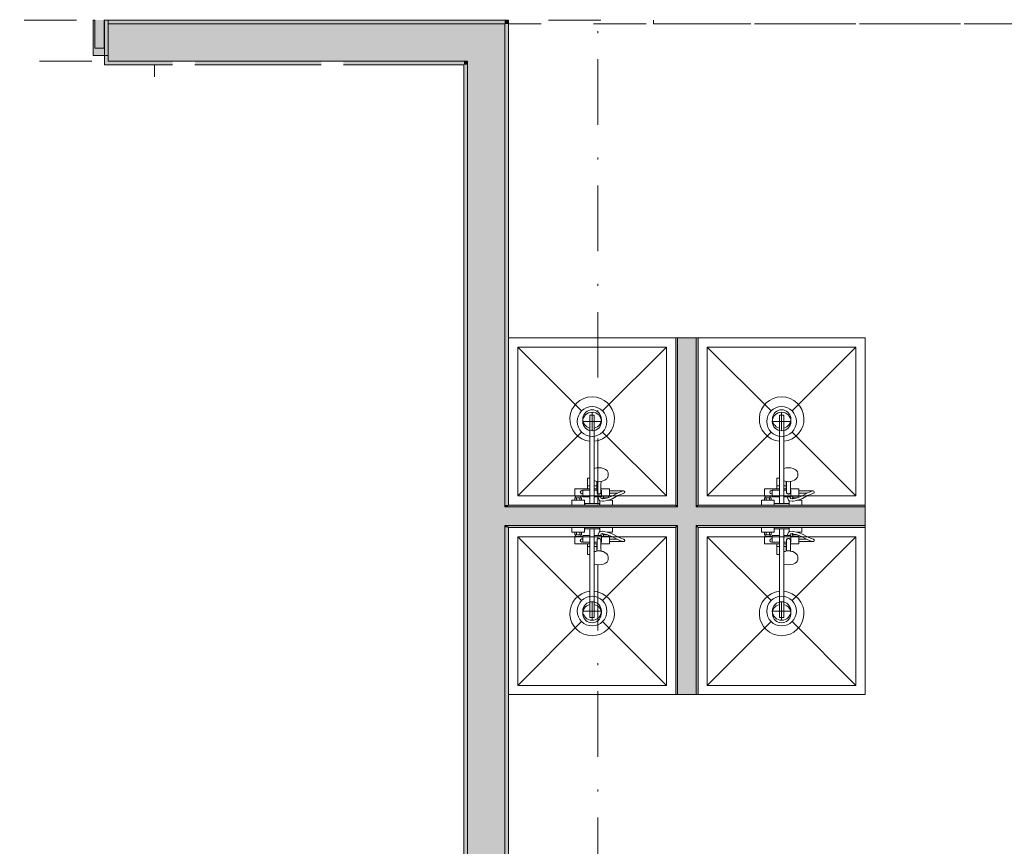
# Model space of a CAD drawing. Header units: millimetres. Extents: x 0 to 1184, y 0 to 836.
# Tile 11 of 66: x 320 to 373, y 469 to 514. Entities that reach past the tile are written whole.
import ezdxf
from ezdxf.xclip import XClip

# ---------------------------------------------------------------- set-up
doc = ezdxf.new("R2010")
doc.units = ezdxf.units.MM
doc.header["$MEASUREMENT"] = 0
doc.header["$XCLIPFRAME"] = 0
doc.linetypes.add('Штриховая', pattern=[5.644444, 2.822222, -2.822222])
doc.linetypes.add('Штрихпунктирная', pattern=[6.702778, 3.527778, -1.763889, 0, -1.411111])
for name, color, linetype in [('Интерьер - Оборудование', 7, 'Continuous'), ('Интерьер - Оборудование бань', 7, 'Continuous'), ('Интерьер - Сантехника', 7, 'Continuous'), ('Конструктив - Навесные Стены', 7, 'Continuous'), ('Конструктив - Стены Блок 100 нов', 7, 'Continuous'), ('Конструктив - Стены Блок 200 нов', 7, 'Continuous'), ('Элемент Модели - Зона', 7, 'Continuous'), ('Элемент Модели - Оси', 7, 'Continuous')]:
    doc.layers.add(name, color=color, linetype=linetype)

# ---------------------------------------------------------------- blocks, each defined once
blk = doc.blocks.new('Чертеж_4_4', base_point=(-278.479, 89.564))
at = {"layer": 'Конструктив - Навесные Стены', "linetype": 'Continuous', "lineweight": 0, "true_color": 0x000000}
for points in [[(324.375, 511.864), (325.175, 511.864), (325.175, 513.764), (324.375, 513.764)], [(324.459, 512.264), (324.959, 512.264), (324.959, 513.764), (324.459, 513.764)]]:
    blk.add_hatch(color=18, dxfattribs=at).paths.add_polyline_path(points)
at = {"layer": 'Конструктив - Стены Блок 100 нов', "linetype": 'Continuous', "lineweight": 0, "true_color": 0x000000}
for points in [[(355.721, 496.664), (355.721, 487.664), (355.821, 487.664), (355.821, 496.664)], [(355.821, 496.664), (355.821, 487.664), (356.821, 487.664), (356.821, 496.664)], [(356.921, 487.664), (356.921, 496.664), (356.821, 496.664), (356.821, 487.664)], [(346.521, 487.564), (346.521, 486.564), (346.721, 486.564), (346.721, 487.564)], [(355.721, 487.664), (346.721, 487.664), (346.721, 487.564), (355.721, 487.564)], [(355.821, 487.564), (346.721, 487.564), (346.721, 486.564), (355.821, 486.564)], [(355.821, 487.664), (355.721, 487.664), (355.721, 487.564), (355.821, 487.564)], [(356.821, 487.664), (355.821, 487.664), (355.821, 487.564), (356.821, 487.564)], [(356.821, 487.564), (355.821, 487.564), (355.821, 486.564), (356.821, 486.564)], [(356.921, 487.664), (356.821, 487.664), (356.821, 487.564), (356.921, 487.564)], [(356.821, 486.564), (365.921, 486.564), (365.921, 487.564), (356.821, 487.564)], [(356.921, 487.564), (365.921, 487.564), (365.921, 487.664), (356.921, 487.664)], [(355.721, 486.564), (346.721, 486.564), (346.721, 486.464), (355.721, 486.464)], [(355.821, 486.564), (355.721, 486.564), (355.721, 486.464), (355.821, 486.464)], [(355.721, 486.464), (355.721, 477.464), (355.821, 477.464), (355.821, 486.464)], [(356.821, 486.564), (355.821, 486.564), (355.821, 486.464), (356.821, 486.464)], [(355.821, 486.464), (355.821, 477.464), (356.821, 477.464), (356.821, 486.464)], [(356.921, 486.564), (356.821, 486.564), (356.821, 486.464), (356.921, 486.464)], [(356.921, 477.464), (356.921, 486.464), (356.821, 486.464), (356.821, 477.464)], [(356.921, 486.464), (365.921, 486.464), (365.921, 486.564), (356.921, 486.564)]]:
    blk.add_hatch(color=18, dxfattribs=at).paths.add_polyline_path(points)
at = {"layer": 'Конструктив - Стены Блок 200 нов', "linetype": 'Continuous', "lineweight": 0, "true_color": 0x000000}
for points in [[(325.175, 511.364), (325.175, 511.564), (325.175, 513.764), (324.975, 513.764), (324.975, 511.364)], [(346.521, 513.764), (325.175, 513.764), (325.175, 513.564), (346.521, 513.564)], [(325.175, 513.564), (325.175, 511.564), (344.521, 511.564), (344.521, 513.564)], [(344.521, 511.564), (346.521, 513.564), (344.521, 513.564)], [(344.521, 511.564), (346.521, 511.564), (346.521, 513.564)], [(346.521, 513.564), (346.721, 513.764), (346.521, 513.764)], [(346.521, 513.564), (346.721, 513.564), (346.721, 513.764)], [(346.521, 513.564), (346.521, 487.664), (346.721, 487.664), (346.721, 513.564)], [(325.175, 511.564), (325.175, 511.364), (328.641, 511.364), (328.641, 511.564)], [(329.841, 511.364), (336.641, 511.364), (336.641, 511.564), (329.841, 511.564)], [(337.841, 511.364), (344.321, 511.364), (344.321, 511.564), (337.841, 511.564)], [(344.321, 511.364), (344.521, 511.564), (344.321, 511.564)], [(344.321, 511.364), (344.521, 511.364), (344.521, 511.564)], [(344.521, 511.564), (344.521, 487.564), (346.521, 487.564), (346.521, 511.564)], [(344.321, 511.364), (344.321, 452.584), (344.521, 452.584), (344.521, 511.364)], [(344.521, 487.564), (344.521, 486.564), (346.521, 486.564), (346.521, 487.564)], [(346.521, 487.664), (346.521, 487.564), (346.721, 487.564), (346.721, 487.664)], [(344.521, 486.564), (344.521, 452.584), (346.521, 452.584), (346.521, 486.564)], [(346.521, 486.564), (346.521, 486.464), (346.721, 486.464), (346.721, 486.564)], [(346.521, 486.464), (346.521, 452.584), (346.721, 452.584), (346.721, 486.464)]]:
    blk.add_hatch(color=18, dxfattribs=at).paths.add_polyline_path(points)
at = {"layer": 'Интерьер - Оборудование', "color": 7, "linetype": 'Continuous', "lineweight": 15}
for p, q in [((351.101, 491.1), (351.101, 492.514)), ((351.101, 492.514), (351.341, 492.514)), ((351.341, 491.1), (351.341, 492.514)), ((361.301, 491.1), (361.301, 492.514)), ((361.301, 492.514), (361.541, 492.514)), ((361.541, 491.1), (361.541, 492.514)), ((351.101, 488.104), (351.101, 489.114)), ((351.341, 489.635), (351.341, 488.104)), ((361.301, 488.104), (361.301, 489.114)), ((361.541, 489.635), (361.541, 488.104)), ((350.971, 488.694), (351.101, 488.694)), ((351.342, 489.088), (351.341, 489.088)), ((351.363, 488.966), (351.341, 488.976)), ((351.341, 488.948), (351.342, 488.947)), ((351.471, 488.694), (351.341, 488.694)), ((351.415, 488.953), (351.363, 488.966)), ((351.5, 488.932), (351.415, 488.953)), ((351.471, 488.544), (351.471, 488.939)), ((351.481, 488.937), (351.486, 488.755)), ((351.486, 488.755), (351.491, 488.332)), ((351.591, 488.926), (351.5, 488.932)), ((351.683, 488.932), (351.591, 488.926)), ((351.701, 488.937), (351.683, 488.932)), ((361.171, 488.694), (361.301, 488.694)), ((361.542, 489.088), (361.541, 489.088)), ((361.563, 488.966), (361.541, 488.976)), ((361.541, 488.948), (361.542, 488.947)), ((361.671, 488.694), (361.541, 488.694)), ((361.615, 488.953), (361.563, 488.966)), ((361.7, 488.932), (361.615, 488.953)), ((361.671, 488.544), (361.671, 488.939)), ((361.681, 488.937), (361.686, 488.755)), ((361.686, 488.755), (361.691, 488.332)), ((361.791, 488.926), (361.7, 488.932)), ((361.883, 488.932), (361.791, 488.926)), ((361.901, 488.937), (361.883, 488.932)), ((350.331, 488.144), (350.611, 488.144)), ((350.331, 488.064), (350.611, 488.064)), ((350.381, 487.924), (350.381, 488.064)), ((350.561, 487.924), (350.561, 488.064)), ((350.721, 488.144), (350.721, 488.464)), ((350.721, 488.464), (351.101, 488.464)), ((350.971, 488.544), (351.101, 488.544)), ((351.489, 488.544), (351.341, 488.544)), ((351.49, 488.464), (351.341, 488.464)), ((351.491, 488.332), (351.494, 488.316)), ((351.494, 488.316), (351.501, 488.301)), ((351.501, 488.301), (351.512, 488.288)), ((351.512, 488.288), (351.526, 488.277)), ((351.526, 488.277), (351.541, 488.272)), ((351.666, 488.104), (351.527, 488.104)), ((351.541, 488.272), (351.541, 488.272)), ((351.565, 488.26), (351.541, 488.272)), ((351.541, 488.272), (351.543, 488.271)), ((351.543, 488.271), (351.561, 488.269)), ((351.561, 488.269), (351.621, 488.269)), ((351.591, 488.256), (351.565, 488.26)), ((351.617, 488.26), (351.591, 488.256)), ((351.641, 488.272), (351.617, 488.26)), ((351.621, 488.269), (351.639, 488.271)), ((351.639, 488.271), (351.641, 488.272)), ((351.641, 488.272), (351.656, 488.277)), ((351.641, 488.272), (351.642, 488.272)), ((351.656, 488.277), (351.671, 488.288)), ((351.671, 488.288), (351.682, 488.301)), ((351.682, 488.301), (351.689, 488.316)), ((351.689, 488.316), (351.691, 488.332)), ((351.694, 488.544), (351.691, 488.332)), ((351.721, 488.464), (351.693, 488.464)), ((351.721, 488.464), (351.721, 488.144)), ((351.721, 488.249), (351.721, 488.215)), ((351.721, 488.215), (351.721, 488.184)), ((351.721, 488.184), (351.721, 488.157)), ((352.111, 488.144), (351.831, 488.144)), ((351.831, 488.064), (351.881, 488.064)), ((351.881, 488.064), (352.061, 488.064)), ((351.881, 488.018), (351.881, 488.064)), ((352.111, 488.081), (351.996, 488.04)), ((352.061, 488.064), (352.065, 488.064)), ((352.061, 488.063), (352.061, 488.064)), ((352.151, 488.299), (352.151, 488.429)), ((352.756, 488.382), (352.566, 488.299)), ((352.891, 488.426), (352.756, 488.382)), ((352.891, 488.426), (352.911, 488.429)), ((360.531, 488.144), (360.811, 488.144)), ((360.531, 488.064), (360.811, 488.064)), ((360.581, 487.924), (360.581, 488.064)), ((360.761, 487.924), (360.761, 488.064)), ((360.921, 488.144), (360.921, 488.464)), ((360.921, 488.464), (361.301, 488.464)), ((361.171, 488.544), (361.301, 488.544)), ((361.689, 488.544), (361.541, 488.544)), ((361.69, 488.464), (361.541, 488.464)), ((361.691, 488.332), (361.694, 488.316)), ((361.694, 488.316), (361.701, 488.301)), ((361.701, 488.301), (361.712, 488.288)), ((361.712, 488.288), (361.726, 488.277)), ((361.726, 488.277), (361.741, 488.272)), ((361.866, 488.104), (361.727, 488.104)), ((361.741, 488.272), (361.741, 488.272)), ((361.765, 488.26), (361.741, 488.272)), ((361.741, 488.272), (361.743, 488.271)), ((361.743, 488.271), (361.761, 488.269)), ((361.761, 488.269), (361.821, 488.269)), ((361.791, 488.256), (361.765, 488.26)), ((361.817, 488.26), (361.791, 488.256)), ((361.841, 488.272), (361.817, 488.26)), ((361.821, 488.269), (361.839, 488.271)), ((361.839, 488.271), (361.841, 488.272)), ((361.841, 488.272), (361.856, 488.277)), ((361.841, 488.272), (361.842, 488.272)), ((361.856, 488.277), (361.871, 488.288)), ((361.871, 488.288), (361.882, 488.301)), ((361.882, 488.301), (361.889, 488.316)), ((361.889, 488.316), (361.891, 488.332)), ((361.894, 488.544), (361.891, 488.332)), ((361.921, 488.464), (361.893, 488.464)), ((361.921, 488.464), (361.921, 488.144)), ((361.921, 488.249), (361.921, 488.215)), ((361.921, 488.215), (361.921, 488.184)), ((361.921, 488.184), (361.921, 488.157)), ((362.311, 488.144), (362.031, 488.144)), ((362.031, 488.064), (362.081, 488.064)), ((362.081, 488.064), (362.261, 488.064)), ((362.081, 488.018), (362.081, 488.064)), ((362.311, 488.081), (362.196, 488.04)), ((362.261, 488.064), (362.265, 488.064)), ((362.261, 488.063), (362.261, 488.064)), ((362.351, 488.299), (362.351, 488.429)), ((362.956, 488.382), (362.766, 488.299)), ((363.091, 488.426), (362.956, 488.382)), ((363.091, 488.426), (363.111, 488.429)), ((350.291, 487.924), (350.651, 487.924)), ((351.101, 487.744), (351.341, 487.744)), ((351.637, 487.894), (351.631, 487.896)), ((351.649, 487.891), (351.637, 487.894)), ((351.781, 487.87), (351.649, 487.891)), ((351.793, 487.869), (351.781, 487.87)), ((351.805, 488.003), (351.789, 488)), ((351.838, 487.878), (351.793, 487.869)), ((351.996, 488.04), (351.805, 488.003)), ((352.032, 487.915), (351.838, 487.878)), ((352.151, 487.957), (352.032, 487.915)), ((352.043, 487.919), (352.043, 487.919)), ((352.058, 487.924), (352.151, 487.924)), ((360.491, 487.924), (360.851, 487.924)), ((361.301, 487.744), (361.541, 487.744)), ((361.837, 487.894), (361.831, 487.896)), ((361.849, 487.891), (361.837, 487.894)), ((361.981, 487.87), (361.849, 487.891)), ((361.993, 487.869), (361.981, 487.87)), ((362.005, 488.003), (361.989, 488)), ((362.038, 487.878), (361.993, 487.869)), ((362.196, 488.04), (362.005, 488.003)), ((362.232, 487.915), (362.038, 487.878)), ((362.351, 487.957), (362.232, 487.915)), ((362.243, 487.919), (362.243, 487.919)), ((362.258, 487.924), (362.351, 487.924)), ((350.291, 486.204), (350.651, 486.204)), ((350.331, 486.064), (350.611, 486.064)), ((350.331, 485.984), (350.611, 485.984)), ((350.381, 486.204), (350.381, 486.064)), ((350.561, 486.204), (350.561, 486.064)), ((350.721, 485.984), (350.721, 485.664)), ((351.101, 486.384), (351.341, 486.384)), ((351.101, 486.024), (351.101, 485.014)), ((351.341, 484.494), (351.341, 486.024)), ((351.666, 486.024), (351.527, 486.024)), ((351.637, 486.234), (351.631, 486.232)), ((351.649, 486.237), (351.637, 486.234)), ((351.781, 486.259), (351.649, 486.237)), ((351.721, 485.664), (351.721, 485.984)), ((351.721, 485.944), (351.721, 485.971)), ((351.721, 485.913), (351.721, 485.944)), ((351.793, 486.259), (351.781, 486.259)), ((351.805, 486.125), (351.789, 486.128)), ((351.838, 486.251), (351.793, 486.259)), ((351.996, 486.089), (351.805, 486.125)), ((351.831, 486.064), (351.881, 486.064)), ((352.111, 485.984), (351.831, 485.984)), ((352.032, 486.214), (351.838, 486.251)), ((351.881, 486.111), (351.881, 486.064)), ((351.881, 486.064), (352.061, 486.064)), ((352.111, 486.048), (351.996, 486.089)), ((352.151, 486.171), (352.032, 486.214)), ((352.043, 486.209), (352.043, 486.209)), ((352.058, 486.204), (352.151, 486.204)), ((352.061, 486.065), (352.061, 486.064)), ((352.061, 486.064), (352.065, 486.064)), ((360.491, 486.204), (360.851, 486.204)), ((360.531, 486.064), (360.811, 486.064)), ((360.531, 485.984), (360.811, 485.984)), ((360.581, 486.204), (360.581, 486.064)), ((360.761, 486.204), (360.761, 486.064)), ((360.921, 485.984), (360.921, 485.664)), ((361.301, 486.384), (361.541, 486.384)), ((361.301, 486.024), (361.301, 485.014)), ((361.541, 484.494), (361.541, 486.024)), ((361.866, 486.024), (361.727, 486.024)), ((361.837, 486.234), (361.831, 486.232)), ((361.849, 486.237), (361.837, 486.234)), ((361.981, 486.259), (361.849, 486.237)), ((361.921, 485.664), (361.921, 485.984)), ((361.921, 485.944), (361.921, 485.971)), ((361.921, 485.913), (361.921, 485.944)), ((361.993, 486.259), (361.981, 486.259)), ((362.005, 486.125), (361.989, 486.128)), ((362.038, 486.251), (361.993, 486.259)), ((362.196, 486.089), (362.005, 486.125)), ((362.031, 486.064), (362.081, 486.064)), ((362.311, 485.984), (362.031, 485.984)), ((362.232, 486.214), (362.038, 486.251)), ((362.081, 486.111), (362.081, 486.064)), ((362.081, 486.064), (362.261, 486.064)), ((362.311, 486.048), (362.196, 486.089)), ((362.351, 486.171), (362.232, 486.214)), ((362.243, 486.209), (362.243, 486.209)), ((362.258, 486.204), (362.351, 486.204)), ((362.261, 486.065), (362.261, 486.064)), ((362.261, 486.064), (362.265, 486.064)), ((350.721, 485.664), (351.101, 485.664)), ((350.971, 485.584), (351.101, 485.584)), ((350.971, 485.434), (351.101, 485.434)), ((351.49, 485.664), (351.341, 485.664)), ((351.489, 485.584), (351.341, 485.584)), ((351.471, 485.434), (351.341, 485.434)), ((351.471, 485.584), (351.471, 485.189)), ((351.486, 485.373), (351.491, 485.796)), ((351.491, 485.796), (351.494, 485.812)), ((351.494, 485.812), (351.501, 485.828)), ((351.501, 485.828), (351.512, 485.841)), ((351.512, 485.841), (351.526, 485.851)), ((351.526, 485.851), (351.541, 485.856)), ((351.565, 485.868), (351.541, 485.857)), ((351.541, 485.857), (351.541, 485.856)), ((351.541, 485.856), (351.543, 485.857)), ((351.543, 485.857), (351.561, 485.859)), ((351.561, 485.859), (351.621, 485.859)), ((351.591, 485.872), (351.565, 485.868)), ((351.617, 485.868), (351.591, 485.872)), ((351.641, 485.857), (351.617, 485.868)), ((351.621, 485.859), (351.639, 485.857)), ((351.639, 485.857), (351.641, 485.856)), ((351.641, 485.857), (351.642, 485.856)), ((351.641, 485.856), (351.656, 485.851)), ((351.656, 485.851), (351.671, 485.841)), ((351.671, 485.841), (351.682, 485.828)), ((351.682, 485.828), (351.689, 485.812)), ((351.689, 485.812), (351.691, 485.796)), ((351.694, 485.584), (351.691, 485.796)), ((351.721, 485.664), (351.693, 485.664)), ((351.721, 485.879), (351.721, 485.913)), ((352.151, 485.829), (352.151, 485.699)), ((352.756, 485.747), (352.566, 485.829)), ((352.891, 485.702), (352.756, 485.747)), ((352.891, 485.702), (352.911, 485.699)), ((360.921, 485.664), (361.301, 485.664)), ((361.171, 485.584), (361.301, 485.584)), ((361.171, 485.434), (361.301, 485.434)), ((361.69, 485.664), (361.541, 485.664)), ((361.689, 485.584), (361.541, 485.584)), ((361.671, 485.434), (361.541, 485.434)), ((361.671, 485.584), (361.671, 485.189)), ((361.686, 485.373), (361.691, 485.796)), ((361.691, 485.796), (361.694, 485.812)), ((361.694, 485.812), (361.701, 485.828)), ((361.701, 485.828), (361.712, 485.841)), ((361.712, 485.841), (361.726, 485.851)), ((361.726, 485.851), (361.741, 485.856)), ((361.765, 485.868), (361.741, 485.857)), ((361.741, 485.857), (361.741, 485.856)), ((361.741, 485.856), (361.743, 485.857)), ((361.743, 485.857), (361.761, 485.859)), ((361.761, 485.859), (361.821, 485.859)), ((361.791, 485.872), (361.765, 485.868)), ((361.817, 485.868), (361.791, 485.872)), ((361.841, 485.857), (361.817, 485.868)), ((361.821, 485.859), (361.839, 485.857)), ((361.839, 485.857), (361.841, 485.856)), ((361.841, 485.857), (361.842, 485.856)), ((361.841, 485.856), (361.856, 485.851)), ((361.856, 485.851), (361.871, 485.841)), ((361.871, 485.841), (361.882, 485.828)), ((361.882, 485.828), (361.889, 485.812)), ((361.889, 485.812), (361.891, 485.796)), ((361.894, 485.584), (361.891, 485.796)), ((361.921, 485.664), (361.893, 485.664)), ((361.921, 485.879), (361.921, 485.913)), ((362.351, 485.829), (362.351, 485.699)), ((362.956, 485.747), (362.766, 485.829)), ((363.091, 485.702), (362.956, 485.747)), ((363.091, 485.702), (363.111, 485.699)), ((351.341, 485.181), (351.342, 485.181)), ((351.363, 485.162), (351.341, 485.152)), ((351.342, 485.04), (351.341, 485.041)), ((351.415, 485.176), (351.363, 485.162)), ((351.5, 485.196), (351.415, 485.176)), ((351.481, 485.191), (351.486, 485.373)), ((351.591, 485.203), (351.5, 485.196)), ((351.683, 485.196), (351.591, 485.203)), ((351.701, 485.191), (351.683, 485.196)), ((361.541, 485.181), (361.542, 485.181)), ((361.563, 485.162), (361.541, 485.152)), ((361.542, 485.04), (361.541, 485.041)), ((361.615, 485.176), (361.563, 485.162)), ((361.7, 485.196), (361.615, 485.176)), ((361.681, 485.191), (361.686, 485.373)), ((361.791, 485.203), (361.7, 485.196)), ((361.883, 485.196), (361.791, 485.203)), ((361.901, 485.191), (361.883, 485.196)), ((351.101, 483.028), (351.101, 481.614)), ((351.341, 483.028), (351.341, 481.614)), ((361.301, 483.028), (361.301, 481.614)), ((361.541, 483.028), (361.541, 481.614)), ((351.101, 481.614), (351.341, 481.614)), ((361.301, 481.614), (361.541, 481.614))]:
    blk.add_line(p, q, dxfattribs=at)
at = {"layer": 'Интерьер - Оборудование', "color": 7, "linetype": 'Continuous', "lineweight": 15, "flags": 128}
for points in [[(351.101, 491.1, -19.949874), (351.341, 491.1), (351.341, 489.635), (351.462, 489.663), (351.591, 489.673), (351.721, 489.663), (351.841, 489.635), (351.945, 489.589), (352.024, 489.53), (352.074, 489.46), (352.091, 489.386), (352.091, 489.28), (352.086, 489.248), (352.069, 489.174), (352.055, 489.147), (352.007, 489.081), (351.986, 489.062), (351.914, 489.008), (351.819, 488.966), (351.768, 488.953), (351.701, 488.937), (351.696, 488.755), (351.694, 488.544), (352.151, 488.544), (352.151, 488.429), (352.911, 488.429, -0.853753), (352.932, 488.302), (352.803, 488.261), (352.611, 488.177), (352.344, 488.025), (352.151, 487.957), (352.151, 487.924), (352.311, 487.924), (352.311, 487.664), (351.631, 487.664), (351.631, 487.896), (351.615, 487.906), (351.606, 487.915), (351.6, 487.926), (351.526, 488.104), (351.341, 488.104), (351.341, 487.744), (351.621, 487.744), (351.621, 487.664), (350.821, 487.664), (350.821, 487.744), (351.101, 487.744), (351.101, 488.104), (350.721, 488.104), (350.721, 488.144), (350.611, 488.144), (350.611, 488.064), (350.651, 488.064), (350.651, 487.924), (350.811, 487.924), (350.811, 487.664), (350.131, 487.664), (350.131, 487.924), (350.291, 487.924), (350.291, 488.064), (350.331, 488.064), (350.331, 488.144), (350.291, 488.144), (350.291, 488.544), (350.971, 488.544), (350.971, 489.114), (350.993, 489.114), (351.018, 489.114), (351.051, 489.114), (351.09, 489.114), (351.101, 489.114)], [(361.301, 491.1, -19.949874), (361.541, 491.1), (361.541, 489.635), (361.662, 489.663), (361.791, 489.673), (361.921, 489.663), (362.041, 489.635), (362.145, 489.589), (362.224, 489.53), (362.274, 489.46), (362.291, 489.386), (362.291, 489.28), (362.286, 489.248), (362.269, 489.174), (362.255, 489.147), (362.207, 489.081), (362.186, 489.062), (362.114, 489.008), (362.019, 488.966), (361.968, 488.953), (361.901, 488.937), (361.896, 488.755), (361.894, 488.544), (362.351, 488.544), (362.351, 488.429), (363.111, 488.429, -0.853753), (363.132, 488.302), (363.003, 488.261), (362.811, 488.177), (362.544, 488.025), (362.351, 487.957), (362.351, 487.924), (362.511, 487.924), (362.511, 487.664), (361.831, 487.664), (361.831, 487.896), (361.815, 487.906), (361.806, 487.915), (361.8, 487.926), (361.726, 488.104), (361.541, 488.104), (361.541, 487.744), (361.821, 487.744), (361.821, 487.664), (361.021, 487.664), (361.021, 487.744), (361.301, 487.744), (361.301, 488.104), (360.921, 488.104), (360.921, 488.144), (360.811, 488.144), (360.811, 488.064), (360.851, 488.064), (360.851, 487.924), (361.011, 487.924), (361.011, 487.664), (360.331, 487.664), (360.331, 487.924), (360.491, 487.924), (360.491, 488.064), (360.531, 488.064), (360.531, 488.144), (360.491, 488.144), (360.491, 488.544), (361.171, 488.544), (361.171, 489.114), (361.193, 489.114), (361.218, 489.114), (361.251, 489.114), (361.29, 489.114), (361.301, 489.114)], [(351.101, 483.028, 19.949874), (351.341, 483.028), (351.341, 484.494), (351.462, 484.465), (351.591, 484.455), (351.721, 484.465), (351.841, 484.494), (351.945, 484.539), (352.024, 484.599), (352.074, 484.668), (352.091, 484.742), (352.091, 484.849), (352.086, 484.88), (352.069, 484.954), (352.055, 484.981), (352.007, 485.048), (351.986, 485.066), (351.914, 485.12), (351.819, 485.162), (351.768, 485.176), (351.701, 485.191), (351.696, 485.373), (351.694, 485.584), (352.151, 485.584), (352.151, 485.699), (352.911, 485.699, 0.853753), (352.932, 485.826), (352.803, 485.868), (352.611, 485.951), (352.344, 486.103), (352.151, 486.171), (352.151, 486.204), (352.311, 486.204), (352.311, 486.464), (351.631, 486.464), (351.631, 486.232), (351.615, 486.222), (351.606, 486.213), (351.6, 486.202), (351.526, 486.024), (351.341, 486.024), (351.341, 486.384), (351.621, 486.384), (351.621, 486.464), (350.821, 486.464), (350.821, 486.384), (351.101, 486.384), (351.101, 486.024), (350.721, 486.024), (350.721, 485.984), (350.611, 485.984), (350.611, 486.064), (350.651, 486.064), (350.651, 486.204), (350.811, 486.204), (350.811, 486.464), (350.131, 486.464), (350.131, 486.204), (350.291, 486.204), (350.291, 486.064), (350.331, 486.064), (350.331, 485.984), (350.291, 485.984), (350.291, 485.584), (350.971, 485.584), (350.971, 485.014), (350.993, 485.014), (351.018, 485.014), (351.051, 485.014), (351.09, 485.014), (351.101, 485.014)], [(361.301, 483.028, 19.949874), (361.541, 483.028), (361.541, 484.494), (361.662, 484.465), (361.791, 484.455), (361.921, 484.465), (362.041, 484.494), (362.145, 484.539), (362.224, 484.599), (362.274, 484.668), (362.291, 484.742), (362.291, 484.849), (362.286, 484.88), (362.269, 484.954), (362.255, 484.981), (362.207, 485.048), (362.186, 485.066), (362.114, 485.12), (362.019, 485.162), (361.968, 485.176), (361.901, 485.191), (361.896, 485.373), (361.894, 485.584), (362.351, 485.584), (362.351, 485.699), (363.111, 485.699, 0.853753), (363.132, 485.826), (363.003, 485.868), (362.811, 485.951), (362.544, 486.103), (362.351, 486.171), (362.351, 486.204), (362.511, 486.204), (362.511, 486.464), (361.831, 486.464), (361.831, 486.232), (361.815, 486.222), (361.806, 486.213), (361.8, 486.202), (361.726, 486.024), (361.541, 486.024), (361.541, 486.384), (361.821, 486.384), (361.821, 486.464), (361.021, 486.464), (361.021, 486.384), (361.301, 486.384), (361.301, 486.024), (360.921, 486.024), (360.921, 485.984), (360.811, 485.984), (360.811, 486.064), (360.851, 486.064), (360.851, 486.204), (361.011, 486.204), (361.011, 486.464), (360.331, 486.464), (360.331, 486.204), (360.491, 486.204), (360.491, 486.064), (360.531, 486.064), (360.531, 485.984), (360.491, 485.984), (360.491, 485.584), (361.171, 485.584), (361.171, 485.014), (361.193, 485.014), (361.218, 485.014), (361.251, 485.014), (361.29, 485.014), (361.301, 485.014)]]:
    blk.add_lwpolyline(points, format="xyb", close=True, dxfattribs=at)
for points in [[(351.721, 488.104), (351.666, 488.104), (351.703, 488.014), (351.789, 488), (351.791, 488.064), (351.831, 488.064), (351.831, 488.144), (351.721, 488.144)], [(352.111, 488.144), (352.111, 488.081), (352.29, 488.144), (352.552, 488.293), (352.566, 488.299), (352.151, 488.299), (352.151, 488.144)], [(361.921, 488.104), (361.866, 488.104), (361.903, 488.014), (361.989, 488), (361.991, 488.064), (362.031, 488.064), (362.031, 488.144), (361.921, 488.144)], [(362.311, 488.144), (362.311, 488.081), (362.49, 488.144), (362.752, 488.293), (362.766, 488.299), (362.351, 488.299), (362.351, 488.144)], [(351.721, 486.024), (351.666, 486.024), (351.703, 486.114), (351.789, 486.128), (351.791, 486.064), (351.831, 486.064), (351.831, 485.984), (351.721, 485.984)], [(352.111, 485.984), (352.111, 486.048), (352.29, 485.984), (352.552, 485.835), (352.566, 485.829), (352.151, 485.829), (352.151, 485.984)], [(361.921, 486.024), (361.866, 486.024), (361.903, 486.114), (361.989, 486.128), (361.991, 486.064), (362.031, 486.064), (362.031, 485.984), (361.921, 485.984)], [(362.311, 485.984), (362.311, 486.048), (362.49, 485.984), (362.752, 485.835), (362.766, 485.829), (362.351, 485.829), (362.351, 485.984)]]:
    blk.add_lwpolyline(points, close=True, dxfattribs=at)
at = {"layer": 'Интерьер - Оборудование', "color": 7, "linetype": 'Continuous', "lineweight": 15}
for centre, radius, start, end in [((351.221, 492.294), 0.5, 283.8865, 256.1135), ((361.421, 492.294), 0.5, 283.8865, 256.1135), ((350.676, 488.364), 0.09, 60, 300), ((360.876, 488.364), 0.09, 60, 300), ((350.676, 485.764), 0.09, 60, 300), ((360.876, 485.764), 0.09, 60, 300), ((351.221, 481.834), 0.5, 103.8865, 76.1135), ((361.421, 481.834), 0.5, 103.8865, 76.1135)]:
    blk.add_arc(centre, radius, start, end, dxfattribs=at)
at = {"layer": 'Интерьер - Оборудование бань', "color": 7, "linetype": 'Continuous', "lineweight": 15}
blk.add_line((327.671, 510.714), (327.671, 511.364), dxfattribs=at)
at = {"layer": 'Интерьер - Сантехника', "color": 7, "linetype": 'Continuous', "lineweight": 15}
for p, q in [((355.221, 496.164), (347.221, 496.164)), ((347.221, 496.164), (347.221, 488.164)), ((347.221, 496.164), (350.656, 492.73)), ((355.221, 496.164), (351.787, 492.73)), ((355.221, 488.164), (355.221, 496.164)), ((365.421, 496.164), (357.421, 496.164)), ((357.421, 496.164), (357.421, 488.164)), ((357.421, 496.164), (360.856, 492.73)), ((365.421, 496.164), (361.987, 492.73)), ((365.421, 488.164), (365.421, 496.164)), ((351.221, 492.664), (351.221, 491.664)), ((361.421, 492.664), (361.421, 491.664)), ((351.721, 492.164), (350.721, 492.164)), ((361.921, 492.164), (360.921, 492.164)), ((347.221, 488.164), (350.656, 491.598)), ((355.221, 488.164), (351.787, 491.598)), ((357.421, 488.164), (360.856, 491.598)), ((365.421, 488.164), (361.987, 491.598)), ((347.221, 488.164), (355.221, 488.164)), ((357.421, 488.164), (365.421, 488.164)), ((355.221, 485.964), (347.221, 485.964)), ((347.221, 485.964), (347.221, 477.964)), ((347.221, 485.964), (350.656, 482.53)), ((355.221, 485.964), (351.787, 482.53)), ((355.221, 477.964), (355.221, 485.964)), ((365.421, 485.964), (357.421, 485.964)), ((357.421, 485.964), (357.421, 477.964)), ((357.421, 485.964), (360.856, 482.53)), ((365.421, 485.964), (361.987, 482.53)), ((365.421, 477.964), (365.421, 485.964)), ((351.221, 482.464), (351.221, 481.464)), ((361.421, 482.464), (361.421, 481.464)), ((351.721, 481.964), (350.721, 481.964)), ((361.921, 481.964), (360.921, 481.964)), ((347.221, 477.964), (350.656, 481.398)), ((355.221, 477.964), (351.787, 481.398)), ((357.421, 477.964), (360.856, 481.398)), ((365.421, 477.964), (361.987, 481.398)), ((347.221, 477.964), (355.221, 477.964)), ((357.421, 477.964), (365.421, 477.964))]:
    blk.add_line(p, q, dxfattribs=at)
at = {"layer": 'Интерьер - Сантехника', "color": 7, "linetype": 'Continuous', "lineweight": 15, "flags": 128}
for points in [[(355.721, 496.664), (346.721, 496.664), (346.721, 487.664), (355.721, 487.664)], [(365.921, 496.664), (356.921, 496.664), (356.921, 487.664), (365.921, 487.664)], [(355.721, 486.464), (346.721, 486.464), (346.721, 477.464), (355.721, 477.464)], [(365.921, 486.464), (356.921, 486.464), (356.921, 477.464), (365.921, 477.464)]]:
    blk.add_lwpolyline(points, close=True, dxfattribs=at)
at = {"layer": 'Интерьер - Сантехника', "color": 7, "linetype": 'Continuous', "lineweight": 15}
for centre, radius in [((351.221, 492.164), 0.8), ((361.421, 492.164), 0.8), ((351.221, 492.164), 0.5), ((361.421, 492.164), 0.5), ((351.221, 481.964), 0.8), ((361.421, 481.964), 0.8), ((351.221, 481.964), 0.5), ((361.421, 481.964), 0.5)]:
    blk.add_circle(centre, radius, dxfattribs=at)
at = {"layer": 'Конструктив - Навесные Стены', "color": 7, "linetype": 'Continuous', "lineweight": 15}
for p, q in [((324.375, 513.764), (324.375, 511.864)), ((324.459, 513.764), (324.375, 513.764)), ((324.459, 513.764), (324.459, 512.264)), ((325.175, 513.764), (324.959, 513.764)), ((324.959, 513.764), (324.959, 512.264)), ((325.175, 513.764), (325.175, 511.864)), ((324.959, 512.264), (324.459, 512.264)), ((325.175, 511.864), (324.375, 511.864))]:
    blk.add_line(p, q, dxfattribs=at)
at = {"layer": 'Конструктив - Стены Блок 100 нов', "color": 251, "linetype": 'Continuous', "lineweight": 20, "true_color": 0x575757}
for p, q in [((355.821, 496.664), (355.821, 487.664)), ((356.821, 487.664), (356.821, 496.664)), ((355.821, 487.564), (346.721, 487.564)), ((355.821, 487.664), (355.821, 487.564)), ((355.821, 487.664), (355.821, 487.564)), ((356.821, 487.564), (356.821, 487.664)), ((356.821, 487.564), (356.821, 487.664)), ((365.921, 487.564), (356.821, 487.564)), ((346.721, 486.564), (355.821, 486.564)), ((355.821, 486.564), (355.821, 486.464)), ((355.821, 486.564), (355.821, 486.464)), ((355.821, 486.464), (355.821, 477.464)), ((356.821, 486.464), (356.821, 486.564)), ((356.821, 486.464), (356.821, 486.564)), ((356.821, 486.564), (365.921, 486.564)), ((356.821, 477.464), (356.821, 486.464))]:
    blk.add_line(p, q, dxfattribs=at)
at = {"layer": 'Конструктив - Стены Блок 100 нов', "color": 251, "linetype": 'Continuous', "lineweight": 20, "true_color": 0x575757, "flags": 128}
for points in [[(355.721, 496.664), (355.721, 487.664)], [(355.721, 496.664), (355.821, 496.664)], [(355.821, 496.664), (356.821, 496.664)], [(356.821, 496.664), (356.921, 496.664)], [(356.921, 487.664), (356.921, 496.664)], [(355.721, 487.664), (346.721, 487.664)], [(365.921, 487.664), (356.921, 487.664)], [(365.921, 487.564), (365.921, 487.664)], [(365.921, 486.564), (365.921, 487.564)], [(346.721, 486.464), (355.721, 486.464)], [(355.721, 486.464), (355.721, 477.464)], [(356.921, 477.464), (356.921, 486.464)], [(356.921, 486.464), (365.921, 486.464)], [(365.921, 486.464), (365.921, 486.564)], [(355.721, 477.464), (355.821, 477.464)], [(355.821, 477.464), (356.821, 477.464)], [(356.821, 477.464), (356.921, 477.464)]]:
    blk.add_lwpolyline(points, dxfattribs=at)
at = {"layer": 'Конструктив - Стены Блок 200 нов', "color": 251, "linetype": 'Continuous', "lineweight": 20, "true_color": 0x575757}
for p, q in [((324.975, 513.764), (324.975, 511.364)), ((325.175, 513.764), (324.975, 513.764)), ((324.975, 513.764), (324.975, 511.364)), ((325.175, 511.564), (325.175, 513.764)), ((344.521, 513.564), (325.175, 513.564)), ((346.521, 513.564), (344.521, 513.564)), ((346.521, 513.564), (344.521, 513.564)), ((346.521, 511.564), (346.521, 513.564)), ((325.175, 511.564), (328.641, 511.564)), ((329.841, 511.564), (328.641, 511.564)), ((329.841, 511.564), (336.641, 511.564)), ((337.841, 511.564), (336.641, 511.564)), ((337.841, 511.564), (344.321, 511.564)), ((344.521, 511.564), (344.321, 511.564)), ((344.521, 511.564), (344.321, 511.564)), ((344.521, 511.564), (344.521, 487.564)), ((346.521, 487.564), (346.521, 511.564)), ((325.175, 511.364), (324.975, 511.364)), ((325.175, 511.364), (324.975, 511.364)), ((344.521, 487.564), (344.521, 486.564)), ((346.721, 487.564), (346.521, 487.564)), ((346.721, 487.564), (346.521, 487.564)), ((344.521, 486.564), (344.521, 452.584)), ((346.521, 486.564), (346.721, 486.564)), ((346.521, 452.584), (346.521, 486.564)), ((346.521, 486.564), (346.721, 486.564))]:
    blk.add_line(p, q, dxfattribs=at)
at = {"layer": 'Конструктив - Стены Блок 200 нов', "color": 251, "linetype": 'Continuous', "lineweight": 20, "true_color": 0x575757, "flags": 128}
for points in [[(346.521, 513.764), (325.175, 513.764)], [(346.721, 513.764), (346.521, 513.764)], [(346.721, 487.664), (346.721, 513.764)], [(325.175, 511.364), (328.641, 511.364)], [(329.841, 511.364), (336.641, 511.364)], [(337.841, 511.364), (344.321, 511.364)], [(344.321, 511.364), (344.321, 452.584)], [(346.721, 452.584), (346.721, 486.464)]]:
    blk.add_lwpolyline(points, dxfattribs=at)
at = {"layer": 'Элемент Модели - Зона', "color": 7, "linetype": 'Штриховая', "lineweight": 15, "flags": 128}
for points in [[(83.021, 539.138), (82.621, 539.138), (82.621, 452.764), (140.324, 452.764), (140.324, 480.98), (172.947, 513.615), (173.088, 513.474), (173.088, 513.764), (354.521, 513.764), (354.521, 513.564), (495.519, 513.564), (495.519, 513.764), (862.335, 513.764), (894.689, 481.329), (894.722, 477.983), (894.722, 452.614), (895.121, 452.614), (895.121, 432.564), (892.721, 432.564), (892.721, 446.564), (888.521, 446.564), (888.521, 450.564), (804.521, 450.564), (804.521, 446.564), (798.521, 446.564), (798.521, 450.564), (714.721, 450.564), (714.721, 359.264), (798.521, 359.264), (798.521, 366.064), (804.521, 366.064), (804.521, 354.164), (845.321, 354.164), (845.321, 363.264), (846.521, 363.264), (846.521, 301.365), (892.721, 301.365), (892.721, 352.064), (888.021, 352.064), (888.021, 367.064), (892.721, 367.064), (892.721, 417.564), (895.121, 417.564), (895.121, 291.065), (892.721, 291.065), (892.721, 298.965), (714.721, 298.965), (714.721, 236.065), (892.721, 236.065), (892.721, 266.565), (888.522, 266.565), (888.522, 272.82), (892.721, 272.82), (892.721, 276.065), (895.121, 276.065), (895.121, 272.765), (930.021, 272.765), (930.021, 461.615), (923.91, 461.615), (923.91, 539.564), (978.521, 539.564), (978.521, 542.564), (984.521, 542.564), (984.521, 539.564), (1131.771, 539.564), (1131.771, 540.564), (1122.771, 540.564), (1122.771, 564.564), (1048.521, 564.564), (1048.521, 626.364), (1026.821, 626.364), (1026.821, 632.564), (1013.35, 632.564), (984.521, 632.564), (984.521, 626.564), (978.521, 626.564), (978.521, 631.689), (969.519, 631.689), (894.521, 631.689), (894.521, 626.564), (888.521, 626.564), (888.521, 631.689), (804.521, 631.689), (804.521, 626.564), (798.521, 626.564), (798.521, 631.689), (714.521, 631.689), (714.521, 626.564), (708.521, 626.564), (708.521, 631.689), (628.021, 631.689), (628.021, 626.564), (622.021, 626.564), (621.021, 626.564), (621.021, 575.892), (496.022, 575.892), (496.022, 627.564), (496.022, 706.464), (496.122, 706.464), (496.122, 768.064), (468.721, 768.064), (468.721, 686.864), (461.167, 686.864), (461.167, 631.684), (444.522, 631.684), (444.522, 626.564), (438.522, 626.564), (438.522, 631.684), (354.521, 631.684), (354.521, 626.564), (348.521, 626.564), (348.521, 631.684), (331.772, 631.684), (331.772, 554.564), (331.772, 539.564), (264.521, 539.564), (264.521, 536.564), (258.521, 536.564), (258.521, 539.564), (174.521, 539.564), (174.521, 536.564), (168.521, 536.564), (168.521, 539.564), (89.021, 539.564), (89.021, 536.564), (83.021, 536.564)], [(411.127, 487.664), (411.127, 496.664), (412.303, 496.664), (412.303, 487.664), (421.319, 487.664), (421.319, 487.764), (493.319, 487.764), (493.319, 513.564), (346.721, 513.564), (346.721, 487.664), (355.721, 487.664), (355.721, 496.664), (356.921, 496.664), (356.921, 487.664), (365.921, 487.664), (365.921, 486.464), (356.921, 486.464), (356.921, 477.464), (355.721, 477.464), (355.721, 486.464), (346.721, 486.464), (346.721, 452.764), (421.319, 452.764), (421.319, 486.464), (412.319, 486.464), (412.319, 477.464), (411.119, 477.464), (411.119, 486.464), (402.119, 486.464), (402.119, 487.664)], [(344.521, 452.764), (344.521, 511.564), (240.523, 511.564), (240.523, 452.764)]]:
    blk.add_lwpolyline(points, close=True, dxfattribs=at)
at = {"layer": 'Элемент Модели - Оси', "color": 7, "linetype": 'Штрихпунктирная', "lineweight": 15}
blk.add_line((351.521, 831.391), (351.521, 166.928), dxfattribs=at)

msp = doc.modelspace()

# ---------------------------------------------------------------- block references
at = {"color": 161, "linetype": 'Continuous', "lineweight": 40, "true_color": 0x83aefe}
ref = msp.add_blockref('Чертеж_4_4', (-278.479, 89.564), dxfattribs=at)
XClip(ref).set_block_clipping_path([(71.3162990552, 166.9277917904), (1182.0208577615, 831.3911731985)])

doc.saveas('drawing.dxf')
